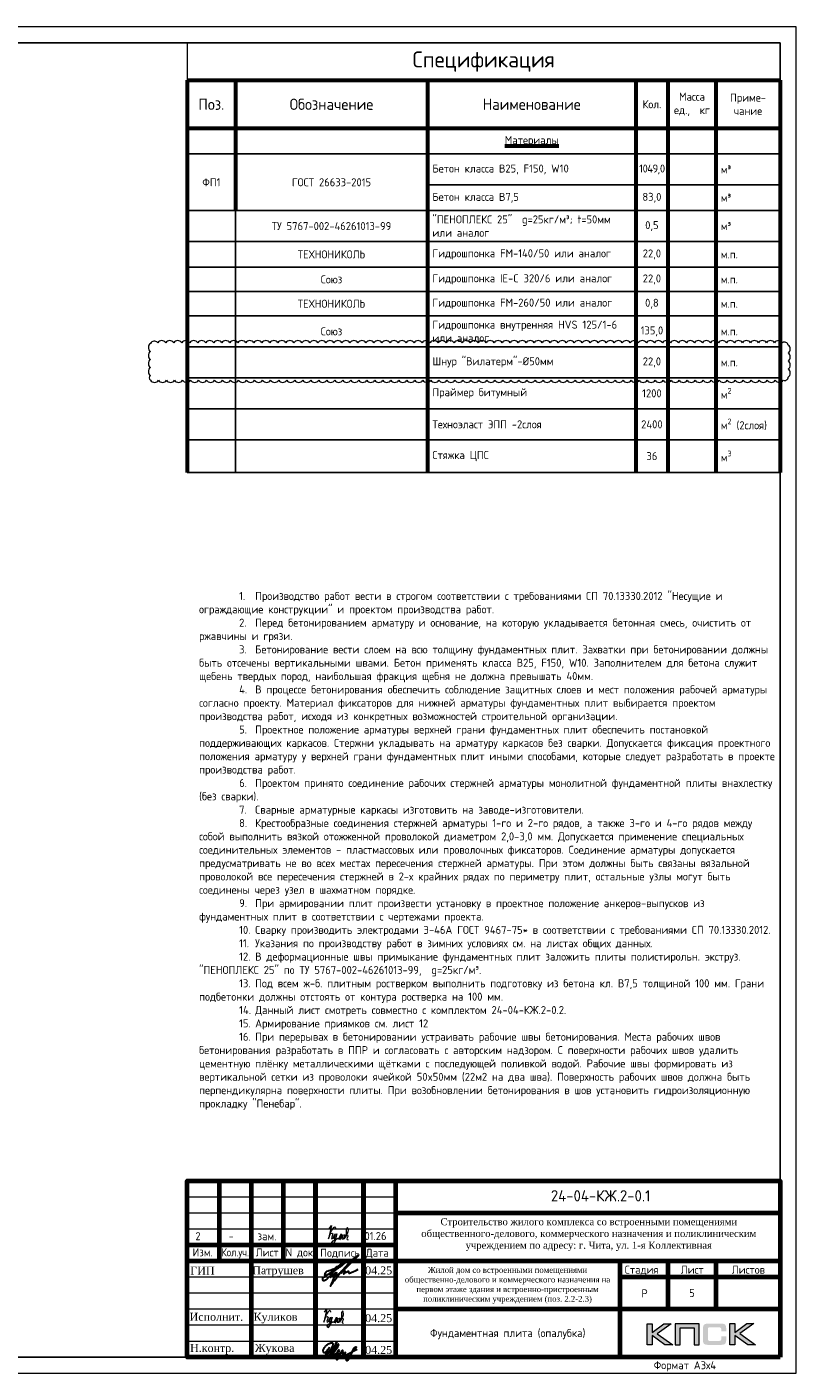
# Model space of a CAD drawing. Header units: millimetres. Extents: x -56135 to 1694203, y -446411 to -23139.
# Tile 81 of 256: x 556800 to 580806, y -190207 to -148207. Entities that reach past the tile are written whole.
import ezdxf
from ezdxf.enums import TextEntityAlignment as Align

# ---------------------------------------------------------------- set-up
doc = ezdxf.new("R2010")
doc.units = ezdxf.units.MM
for name, color, linetype in [('PDF _S_NET_PROFILE_AXIS', 7, 'Continuous'), ('PDF7_Text', 7, 'Continuous'), ('PDF8_Text', 7, 'Continuous'), ('Рамка печать', 7, 'Continuous'), ('ТОЛСТЫЕ_ОСНОВНЫЕ', 6, 'Continuous')]:
    doc.layers.add(name, color=color, linetype=linetype)
for name, color, linetype, lineweight in [('Выноски', 20, 'Continuous', 20), ('Каркасы ригель', 3, 'Continuous', 0), ('Основная 0.6', 142, 'Continuous', 60), ('РАЗМЕРЫ', 1, 'Continuous', 9), ('Рамка', 7, 'Continuous', 70), ('Текст', 7, 'Continuous', 25), ('ТОНКИЕ', 7, 'Continuous', 9)]:
    doc.layers.add(name, color=color, linetype=linetype, lineweight=lineweight)
doc.styles.add('GOST-2.304_Type-B', font='GOST_Common.ttf')
doc.styles.add('PDF Times New Roman', font='times.ttf')
doc.styles.add('style1', font='GOST_Common.ttf', dxfattribs={"height": 500})
doc.styles.add('ГОСТ', font='GOST_Common.ttf')

# ---------------------------------------------------------------- blocks, each defined once
blk = doc.blocks.new('*U782')
at = {"layer": 'ТОЛСТЫЕ_ОСНОВНЫЕ', "color": 6}
blk.add_lwpolyline([(20, 5), (1184, 5), (1184, 415), (20, 415)], close=True, dxfattribs=at)
at = {"layer": 'ТОНКИЕ'}
blk.add_lwpolyline([(0, 0), (1189, 0), (1189, 420), (0, 420)], close=True, dxfattribs=at)
at = {"layer": 'Текст', "style": 'style1'}
blk.add_text('Формат А3х4', height=2.5, dxfattribs=at).set_placement((1144.57, 1.2))
blk = doc.blocks.new('11')
at = {"layer": 'Выноски'}
for p, q in [((47962, 66737), (47989, 66781)), ((47989, 66781), (48016, 66806)), ((48016, 66806), (48038, 66823)), ((48038, 66823), (48060, 66786)), ((48060, 66786), (48058, 66769)), ((47885, 66608), (47944, 66700)), ((47944, 66700), (47962, 66737))]:
    blk.add_line(p, q, dxfattribs=at)
blk.add_lwpolyline([(47863, 66761), (47937, 66865), (47843, 66458), (47885, 66564), (47905, 66616), (47954, 66628), (47979, 66606), (47957, 66539), (47937, 66487), (47947, 66458), (47991, 66470), (48051, 66611), (48041, 66569), (48023, 66505), (48023, 66448), (48065, 66448), (48090, 66529), (48110, 66608), (48043, 66369), (47972, 66275), (47954, 66344), (47991, 66389), (48078, 66431), (48142, 66470), (48154, 66441), (48204, 66512), (48246, 66606), (48209, 66455), (48204, 66418), (48295, 66574), (48265, 66463), (48265, 66455), (48312, 66453), (48342, 66529), (48347, 66584), (48337, 66465), (48349, 66453), (48401, 66569), (48443, 66616), (48461, 66678), (48466, 66727), (48436, 66811), (48399, 66754), (48399, 66618), (48389, 66549), (48374, 66507), (48416, 66564), (48441, 66576), (48451, 66524), (48433, 66482), (48419, 66453), (48424, 66428), (48458, 66421)], dxfattribs=at)
blk = doc.blocks.new('яяя')
at = {"lineweight": 30}
for points in [[(345424, 110432), (345425, 110410), (345424, 110397), (345417, 110379), (345406, 110350), (345390, 110319), (345357, 110275), (345310, 110221), (345265, 110176), (345198, 110110), (345161, 110077), (345133, 110066), (345116, 110066), (345102, 110075), (345090, 110091), (345082, 110115), (345074, 110146), (345066, 110182), (345064, 110206), (345067, 110234), (345077, 110278), (345095, 110320), (345114, 110361), (345134, 110395), (345159, 110428), (345195, 110469), (345228, 110506), (345284, 110560), (345331, 110595), (345379, 110625), (345435, 110648), (345486, 110670), (345532, 110686), (345573, 110696), (345605, 110698), (345621, 110695), (345635, 110687), (345648, 110671), (345656, 110649), (345659, 110625), (345659, 110583), (345656, 110553), (345647, 110523), (345635, 110489), (345387, 110033), (345349, 109985), (345311, 109948), (345247, 109889), (345209, 109858), (345192, 109844), (345180, 109837), (345157, 109833), (345150, 109835), (345140, 109842), (345135, 109856), (345138, 109881), (345148, 109892), (345183, 109930), (345267, 110024), (345343, 110105), (345455, 110213), (345617, 110343), (345775, 110456), (345811, 110526), (345838, 110607), (345890, 110740), (345902, 110771), (345698, 110295), (345672, 110226), (345626, 110132), (345572, 110032), (345518, 109953), (345481, 109918), (345497, 110001), (345567, 110147), (345655, 110301), (345760, 110442)], [(345481, 109918), (345476, 109896), (345475, 109874), (345485, 109861), (345506, 109866), (345539, 109891), (345632, 109983), (345968, 110450), (346022, 110527), (346029, 110560), (346027, 110579), (346026, 110590), (346010, 110605), (345993, 110609), (345975, 110601), (345962, 110584), (345954, 110562), (345857, 110421), (345783, 110292), (345741, 110183), (345701, 110079), (345665, 109985), (345660, 109952), (345666, 109929), (345669, 109915), (345682, 109910), (345702, 109914), (345735, 109941), (345846, 110007), (346065, 110160), (346075, 110193), (346070, 110217), (346066, 110236), (346052, 110241), (346030, 110241), (346007, 110228), (345978, 110203), (345960, 110164), (345892, 110010), (345895, 109986), (345904, 109966), (345925, 109964), (345969, 109968), (346045, 110000), (346218, 110114), (346261, 110154), (346280, 110184), (346282, 110210), (346278, 110225), (346263, 110229), (346241, 110222), (346220, 110198), (346162, 110049), (345989, 109904), (345932, 109849), (345906, 109805), (345891, 109739), (345890, 109690), (345899, 109652), (345924, 109647), (345956, 109655), (345980, 109674), (346058, 109838), (346158, 110046), (346261, 110098), (346314, 110120), (346292, 110079), (346269, 110036), (346261, 110008), (346267, 109998), (346293, 109998), (346363, 110039), (346445, 110095), (346421, 110068), (346414, 110040), (346407, 110011), (346416, 109990), (346466, 109972), (346509, 109977), (346574, 109984), (347172, 110293)], [(346586, 109971), (346543, 109917), (346509, 109873), (346489, 109825), (346475, 109767), (346472, 109710), (346478, 109675), (346485, 109641), (346501, 109621), (346517, 109602), (346542, 109589), (346568, 109592), (346605, 109620), (346680, 109731), (346736, 109842), (346865, 110115), (346962, 110290), (346969, 110318), (346979, 110360), (347013, 110403), (347056, 110434), (347091, 110450), (347109, 110450), (347121, 110434), (347115, 110405), (347072, 110355), (347012, 110307), (346924, 110222)]]:
    blk.add_lwpolyline(points, dxfattribs=at)
blk = doc.blocks.new('A$Cd09756da')
at = {"layer": 'Рамка печать', "lineweight": 20}
h = blk.add_hatch(color=0, dxfattribs=at)
h.paths.add_polyline_path([(-3400, 1040), (-3624, 1040), (-3991, 764), (-3991, 1040), (-4146, 1040), (-4146, 378), (-3991, 378), (-3991, 669), (-3594, 378), (-3346, 378), (-3840, 728)])
h.paths.add_polyline_path([(-3122, 915), (-2683, 915), (-2683, 378), (-2529, 378), (-2529, 1040), (-2693, 1040), (-3276, 1040), (-3276, 883), (-3276, 378), (-3122, 378)])
h.paths.add_polyline_path([(-1408, 1043), (-1563, 1043), (-1563, 380), (-1408, 380), (-1408, 672), (-1011, 380), (-763, 380), (-1257, 731), (-817, 1043), (-1041, 1043), (-1408, 767)])
blk.add_hatch(color=204, dxfattribs=at).paths.add_polyline_path([(-1693, 970), (-1695, 977), (-1697, 983), (-1701, 989), (-1704, 996), (-1708, 1000), (-1712, 1005), (-1716, 1010), (-1720, 1014), (-1725, 1017), (-1731, 1021), (-1737, 1025), (-1744, 1028), (-1750, 1030), (-1758, 1033), (-1765, 1035), (-1783, 1038), (-1802, 1041), (-1823, 1043), (-1846, 1043), (-2242, 1043), (-2265, 1043), (-2285, 1041), (-2305, 1038), (-2322, 1035), (-2330, 1032), (-2338, 1030), (-2344, 1028), (-2351, 1024), (-2357, 1021), (-2363, 1017), (-2368, 1014), (-2372, 1010), (-2376, 1005), (-2380, 1000), (-2384, 996), (-2387, 989), (-2390, 983), (-2393, 976), (-2396, 970), (-2398, 962), (-2401, 946), (-2404, 928), (-2406, 908), (-2406, 887), (-2406, 538), (-2406, 516), (-2404, 496), (-2401, 478), (-2398, 461), (-2396, 454), (-2393, 447), (-2390, 440), (-2387, 434), (-2384, 429), (-2380, 423), (-2376, 419), (-2372, 414), (-2368, 410), (-2362, 406), (-2357, 403), (-2351, 399), (-2344, 396), (-2337, 394), (-2330, 391), (-2322, 389), (-2305, 385), (-2285, 383), (-2264, 381), (-2242, 380), (-1846, 380), (-1823, 381), (-1802, 382), (-1783, 385), (-1766, 389), (-1758, 391), (-1750, 393), (-1744, 396), (-1737, 399), (-1731, 402), (-1725, 406), (-1720, 410), (-1716, 414), (-1712, 418), (-1708, 423), (-1704, 428), (-1701, 434), (-1697, 440), (-1695, 446), (-1693, 454), (-1690, 461), (-1686, 478), (-1684, 496), (-1682, 516), (-1682, 538), (-1682, 647), (-1836, 647), (-1836, 558), (-1836, 552), (-1837, 546), (-1838, 540), (-1840, 535), (-1842, 530), (-1844, 526), (-1846, 522), (-1850, 519), (-1853, 515), (-1857, 513), (-1862, 511), (-1867, 508), (-1872, 507), (-1878, 506), (-1884, 506), (-1890, 505), (-2209, 505), (-2214, 506), (-2219, 506), (-2223, 508), (-2227, 511), (-2231, 513), (-2235, 516), (-2238, 519), (-2241, 523), (-2244, 528), (-2246, 532), (-2248, 536), (-2249, 541), (-2251, 551), (-2252, 560), (-2252, 878), (-2252, 884), (-2251, 889), (-2250, 894), (-2248, 899), (-2247, 903), (-2245, 906), (-2242, 910), (-2240, 913), (-2236, 916), (-2233, 919), (-2229, 921), (-2225, 922), (-2220, 923), (-2215, 924), (-2210, 925), (-2204, 925), (-1890, 925), (-1884, 925), (-1878, 924), (-1872, 923), (-1868, 921), (-1863, 919), (-1858, 917), (-1854, 914), (-1851, 911), (-1847, 907), (-1844, 903), (-1842, 899), (-1840, 894), (-1838, 889), (-1837, 884), (-1836, 878), (-1836, 872), (-1836, 799), (-1682, 799), (-1682, 887), (-1682, 908), (-1684, 928), (-1686, 946), (-1690, 962)])
at = {"layer": 'PDF _S_NET_PROFILE_AXIS', "lineweight": 30, "elevation": 0}
blk.add_lwpolyline([(-13735, 2814), (-13718, 2835), (-13697, 2852), (-13684, 2869), (-13650, 2903), (-13642, 2907), (-13638, 2916), (-13629, 2920), (-13621, 2928), (-13600, 2945), (-13583, 2958), (-13570, 2962), (-13562, 2962), (-13562, 2958), (-13566, 2949), (-13578, 2937), (-13667, 2860), (-13684, 2852), (-13701, 2835), (-13752, 2805), (-13773, 2793), (-13799, 2776), (-13803, 2772), (-13807, 2772), (-13799, 2776), (-13786, 2784), (-13782, 2784), (-13777, 2789), (-13782, 2784), (-13786, 2780), (-13794, 2776), (-13811, 2763), (-13828, 2755), (-13845, 2738), (-13887, 2708), (-13926, 2674), (-13968, 2632), (-13981, 2619), (-13985, 2611), (-13993, 2606), (-14002, 2594), (-14019, 2573), (-14031, 2551), (-14040, 2535), (-14061, 2509), (-14086, 2488), (-14141, 2433), (-14175, 2408), (-14192, 2399), (-14205, 2391), (-14230, 2382), (-14256, 2382), (-14264, 2391), (-14268, 2403), (-14273, 2429), (-14273, 2454), (-14268, 2467), (-14260, 2479), (-14247, 2492), (-14222, 2505), (-14213, 2513), (-14197, 2522), (-14175, 2535), (-14163, 2539), (-14150, 2551), (-14133, 2560), (-14116, 2573), (-14074, 2598), (-14027, 2628), (-13985, 2653), (-13947, 2678), (-13930, 2691), (-13917, 2700), (-13904, 2704), (-13896, 2712), (-13896, 2708), (-13904, 2704), (-13909, 2700), (-13921, 2691), (-13938, 2678), (-13976, 2657), (-14061, 2602), (-14103, 2577), (-14137, 2560), (-14150, 2551), (-14163, 2547), (-14171, 2543), (-14180, 2543), (-14192, 2539), (-14201, 2543), (-14205, 2547), (-14205, 2564), (-14201, 2577), (-14201, 2590), (-14197, 2606), (-14184, 2632), (-14167, 2657), (-14158, 2666), (-14154, 2674), (-14141, 2678), (-14108, 2695), (-14095, 2695), (-14086, 2700), (-14074, 2704), (-14010, 2717), (-13985, 2729), (-13964, 2738), (-13926, 2755), (-13904, 2763), (-13883, 2776), (-13866, 2789), (-13854, 2801), (-13820, 2827), (-13794, 2839), (-13782, 2848), (-13765, 2860), (-13731, 2890), (-13714, 2903), (-13705, 2911), (-13701, 2911), (-13710, 2894), (-13735, 2869), (-13748, 2860), (-13782, 2835), (-13794, 2827), (-13807, 2814), (-13832, 2784), (-13845, 2772), (-13849, 2763), (-13866, 2742), (-13879, 2733), (-13892, 2717), (-13896, 2712), (-13896, 2708), (-13900, 2704), (-13909, 2700), (-13921, 2687), (-13943, 2662), (-13955, 2649), (-13968, 2632), (-13976, 2619), (-13985, 2611), (-13989, 2606), (-13985, 2611), (-13981, 2611), (-13985, 2606), (-13993, 2585), (-14002, 2581), (-14006, 2573), (-14010, 2568), (-14036, 2518), (-14036, 2505), (-14040, 2496), (-14036, 2492), (-14031, 2492), (-14019, 2505), (-14006, 2513), (-13951, 2568), (-13917, 2594), (-13904, 2606), (-13892, 2611), (-13887, 2619), (-13875, 2632), (-13871, 2640), (-13862, 2640), (-13862, 2636), (-13879, 2619), (-13896, 2598), (-13921, 2577), (-13934, 2568), (-13947, 2556), (-13951, 2556), (-13959, 2551), (-13964, 2543), (-13964, 2522), (-13959, 2518), (-13951, 2518), (-13938, 2526), (-13921, 2543), (-13913, 2556), (-13904, 2564), (-13879, 2594), (-13862, 2611), (-13854, 2623), (-13841, 2628), (-13837, 2632), (-13832, 2632), (-13845, 2619), (-13854, 2606), (-13866, 2598), (-13887, 2573), (-13904, 2551), (-13913, 2543), (-13917, 2535), (-13921, 2522), (-13921, 2509), (-13917, 2505), (-13904, 2501), (-13900, 2505), (-13892, 2522), (-13879, 2535), (-13858, 2551), (-13849, 2560), (-13837, 2560), (-13832, 2551), (-13832, 2526), (-13828, 2526), (-13820, 2530), (-13807, 2539), (-13782, 2564), (-13773, 2577), (-13769, 2581), (-13769, 2585), (-13773, 2585), (-13777, 2581), (-13786, 2577), (-13811, 2560), (-13841, 2539), (-13879, 2513), (-13887, 2509), (-13900, 2505), (-13909, 2496), (-13926, 2471), (-13934, 2450), (-13955, 2412), (-13972, 2369), (-13993, 2323), (-14010, 2272), (-14019, 2251), (-14031, 2225), (-14031, 2213), (-14027, 2213), (-14023, 2217), (-14019, 2225), (-14010, 2238), (-14006, 2247), (-13998, 2259), (-13972, 2293), (-13955, 2319), (-13934, 2352), (-13904, 2386), (-13875, 2429), (-13816, 2509), (-13782, 2551), (-13752, 2590), (-13727, 2623), (-13701, 2653), (-13684, 2678), (-13663, 2704), (-13629, 2746), (-13595, 2784), (-13553, 2827), (-13464, 2920), (-13418, 2962), (-13380, 3004), (-13341, 3043), (-13308, 3072), (-13278, 3098), (-13253, 3119), (-13231, 3136), (-13214, 3148), (-13202, 3157), (-13193, 3165), (-13185, 3165), (-13185, 3170), (-13176, 3174), (-13176, 3153), (-13185, 3140), (-13193, 3131), (-13197, 3123), (-13295, 3026), (-13320, 2996), (-13354, 2966), (-13540, 2780), (-13617, 2712), (-13672, 2657), (-13680, 2645), (-13689, 2636), (-13697, 2632), (-13701, 2628), (-13701, 2623), (-13697, 2623), (-13689, 2628), (-13676, 2640), (-13646, 2657), (-13633, 2670), (-13621, 2674), (-13612, 2683), (-13595, 2691), (-13583, 2691), (-13583, 2683), (-13591, 2666), (-13600, 2653), (-13617, 2632), (-13621, 2619), (-13625, 2611), (-13629, 2606), (-13629, 2602), (-13621, 2594), (-13617, 2598), (-13612, 2598), (-13604, 2602), (-13591, 2611), (-13540, 2649), (-13502, 2674), (-13477, 2683), (-13473, 2683), (-13468, 2678), (-13468, 2640), (-13464, 2628), (-13460, 2619), (-13451, 2615), (-13443, 2619), (-13435, 2619), (-13409, 2628), (-13367, 2645), (-13337, 2657), (-13308, 2674), (-13265, 2691), (-13223, 2712), (-13168, 2738)], dxfattribs=at)
at = {"layer": 'Рамка', "color": 7}
for p, q in [((-17500, 3000), (-17500, 5500)), ((-15500, 3000), (-15500, 5500)), ((-12000, 4500), (0, 4500)), ((-18500, 3500), (-12000, 3500)), ((-18500, 3000), (0, 3000)), ((-3500, 3000), (-3500, 1500)), ((-2000, 3000), (-2000, 1500)), ((-5000, 2500), (0, 2500)), ((-5000, 2500), (0, 2500)), ((-12000, 1500), (0, 1500))]:
    blk.add_line(p, q, dxfattribs=at)
at = {"layer": 'Рамка'}
for p, q in [((-16500, 0), (-16500, 5500)), ((-14500, 0), (-14500, 5500)), ((-14500, 5500), (-14500, 0)), ((-13000, 5500), (-13000, 0)), ((-13000, 0), (-13000, 5500)), ((-12000, 5500), (-12000, 0)), ((-5000, 3000), (-5000, 0))]:
    blk.add_line(p, q, dxfattribs=at)
at = {"layer": 'Рамка', "color": 7, "lineweight": 15}
for p, q in [((-18500, 5000), (-12000, 5000)), ((-18500, 4500), (-12000, 4500)), ((-18500, 4000), (-12000, 4000)), ((-18500, 2500), (-12000, 2500)), ((-18500, 2000), (-12000, 2000)), ((-18500, 1500), (-12000, 1500)), ((-18500, 1000), (-12000, 1000)), ((-18500, 500), (-12000, 500))]:
    blk.add_line(p, q, dxfattribs=at)
at = {"layer": 'Рамка'}
blk.add_lwpolyline([(0, 0), (-18500, 0), (-18500, 5500), (0, 5500)], close=True, dxfattribs=at)
at = {"layer": 'Рамка печать', "color": 0, "lineweight": 20}
for points in [[(-4146, 378), (-4146, 1040), (-3991, 1040), (-3991, 764), (-3624, 1040), (-3400, 1040), (-3840, 728), (-3346, 378), (-3594, 378), (-3991, 669), (-3991, 378), (-4146, 378)], [(-3122, 378), (-3122, 915), (-2683, 915), (-2683, 378), (-2529, 378), (-2529, 1040), (-2693, 1040), (-3276, 1040), (-3276, 883), (-3276, 378), (-3122, 378)], [(-1563, 380), (-1563, 1043), (-1408, 1043), (-1408, 767), (-1041, 1043), (-817, 1043), (-1257, 731), (-763, 380), (-1011, 380), (-1408, 672), (-1408, 380), (-1563, 380)]]:
    blk.add_lwpolyline(points, close=True, dxfattribs=at)
at = {"color": 2, "lineweight": 60, "xscale": 0.5, "yscale": 0.5, "zscale": 0.5}
blk.add_blockref('яяя', (-186789, -54904), dxfattribs=at)
at = {"layer": 'Выноски', "color": 0}
blk.add_blockref('11', (-62086, -65365), dxfattribs=at)
at = {"layer": 'PDF7_Text', "char_height": 248, "attachment_point": 7, "style": 'PDF Times New Roman'}
for s, insert in [('Патрушев', (-16471, 2500)), ('04.25', (-12950, 2573)), ('04.25', (-12950, 1085)), ('04.25', (-12950, 93)), ('Жукова', (-16392, 79))]:
    blk.add_mtext(s, dxfattribs=dict(at, insert=insert))
at = {"layer": 'PDF7_Text', "insert": (-11946, 1667), "char_height": 180, "width": 6881.02, "attachment_point": 7, "style": 'PDF Times New Roman'}
blk.add_mtext('\\pxqc;Жилой дом со встроенными помещениями общественно-делового и коммерческого назначения на первом этаже здания и встроенно-пристроенным поликлиническим учреждением (поз. 2.2-2.3)', dxfattribs=at)
at = {"layer": 'PDF7_Text', "insert": (-16432, 1050), "char_height": 247.95, "attachment_point": 7, "style": 'PDF Times New Roman'}
blk.add_mtext_dynamic_manual_height_columns('{\\C256;Куликов}', width=2000, gutter_width=1250, heights=[0], dxfattribs=at)
at = {"layer": 'PDF8_Text', "char_height": 248, "attachment_point": 7, "style": 'PDF Times New Roman'}
for s, insert in [('ГИП', (-18407, 2573)), ('Исполнит.', (-18427, 1127)), ('Н.контр.', (-18413, 79))]:
    blk.add_mtext(s, dxfattribs=dict(at, insert=insert))
at = {"layer": 'Текст', "color": 7, "style": 'ГОСТ'}
blk.add_text('24-04-КЖ.2-0.1', height=350, dxfattribs=at).set_placement((-5599, 5031), align=Align.MIDDLE_CENTER)
for s, p in [('Изм.', (-18336, 3141)), ('Лист', (-16365, 3139)), ('N док.', (-15435, 3141)), ('Подпись', (-14351, 3127)), ('Дата', (-12929, 3127)), ('Стадия', (-4850, 2600)), ('Лист', (-3100, 2600)), ('Листов', (-1508, 2600)), ('Р', (-4328, 1863))]:
    blk.add_text(s, height=250, dxfattribs=at).set_placement(p)
at = {"layer": 'Текст', "color": 7, "style": 'ГОСТ', "width": 0.9}
blk.add_text('Кол.уч.', height=250, dxfattribs=at).set_placement((-17435, 3143))
at = {"layer": 'Текст', "color": 7, "insert": (-11741, 4333), "char_height": 220, "attachment_point": 1, "style": 'ГОСТ'}
blk.add_mtext_dynamic_manual_height_columns('\\pxqc;{\\fTimes New Roman|b0|i0|c204|p18;\\C256;Строительство жилого комплекса со встроенными помещениями общественного-делового, коммерческого назначения и поликлиническим учреждением по адресу: г. Чита, ул. 1-я Коллективная}', width=11543.07, gutter_width=12.5, heights=[0], dxfattribs=at)
blk = doc.blocks.new('*T63')
at = {"layer": 'Каркасы ригель', "color": 0, "linetype": 'ByBlock', "lineweight": -2, "transparency": 16777216}
for p, q in [((0, 0), (1500, 0)), ((0, -1000), (1500, -1000))]:
    blk.add_line(p, q, dxfattribs=at)
at = {"layer": 'Каркасы ригель', "color": 0, "linetype": 'ByBlock', "lineweight": 50, "transparency": 16777216}
for p, q in [((0, 0), (0, -1000)), ((1500, 0), (1500, -1000))]:
    blk.add_line(p, q, dxfattribs=at)
at = {"layer": 'Каркасы ригель', "color": 0, "linetype": 'Continuous', "lineweight": 0, "transparency": 16777216, "insert": (750, -500), "char_height": 250, "width": 1000, "attachment_point": 5, "style": 'ГОСТ'}
blk.add_mtext('5', dxfattribs=at)
blk = doc.blocks.new('*T780')
at = {"layer": 'DEFPOINTS', "color": 8, "linetype": 'ByBlock', "lineweight": 0, "transparency": 16777216}
for p, q in [((0, 0), (18500, 0)), ((0, 0), (0, -1164)), ((18500, 0), (18500, -1164))]:
    blk.add_line(p, q, dxfattribs=at)
at = {"layer": 'Основная 0.6', "color": 0, "linetype": 'Continuous', "lineweight": 60, "transparency": 16777216}
for p, q in [((0, -1164), (15000, -1164)), ((0, -1164), (0, -13399)), ((1500, -1164), (1500, -5231)), ((7500, -1164), (7500, -13399)), ((14000, -1164), (14000, -13399)), ((15000, -1164), (15000, -13399)), ((16500, -1164), (16500, -13399)), ((18500, -1164), (18500, -13399)), ((0, -2664), (15000, -2664))]:
    blk.add_line(p, q, dxfattribs=at)
at = {"layer": 'Основная 0.6', "color": 0, "linetype": 'Continuous', "transparency": 16777216}
for p, q in [((15000, -1164), (18500, -1164)), ((15000, -2664), (18500, -2664))]:
    blk.add_line(p, q, dxfattribs=at)
at = {"layer": 'Основная 0.6', "color": 0, "linetype": 'Continuous', "lineweight": -2, "transparency": 16777216}
for p, q in [((0, -3464), (1500, -3464)), ((14000, -3464), (18500, -3464)), ((14000, -4431), (18500, -4431)), ((0, -5231), (1500, -5231)), ((14000, -5231), (18500, -5231)), ((0, -6197), (1500, -6197)), ((14000, -6197), (18500, -6197)), ((0, -6997), (1500, -6997)), ((14000, -6997), (18500, -6997)), ((0, -7756), (1500, -7756)), ((14000, -7756), (18500, -7756)), ((0, -8515), (1500, -8515)), ((14000, -8515), (18500, -8515)), ((0, -9482), (1500, -9482)), ((14000, -9482), (18500, -9482)), ((0, -10449), (1500, -10449)), ((14000, -10449), (18500, -10449)), ((0, -11416), (1500, -11416)), ((14000, -11416), (18500, -11416)), ((0, -12382), (1500, -12382)), ((14000, -12382), (18500, -12382)), ((0, -13399), (1500, -13399)), ((14000, -13399), (18500, -13399))]:
    blk.add_line(p, q, dxfattribs=at)
at = {"layer": 'Основная 0.6', "color": 0, "lineweight": -2, "transparency": 16777216}
for p, q in [((1500, -3464), (14000, -3464)), ((7500, -4431), (14000, -4431)), ((1500, -5231), (14000, -5231)), ((1500, -6197), (14000, -6197)), ((1500, -6997), (14000, -6997)), ((1500, -7756), (14000, -7756)), ((1500, -8515), (14000, -8515)), ((1500, -9482), (14000, -9482)), ((1500, -10449), (14000, -10449)), ((1500, -11416), (14000, -11416)), ((1500, -12382), (14000, -12382)), ((1500, -13399), (14000, -13399))]:
    blk.add_line(p, q, dxfattribs=at)
at = {"layer": 'Основная 0.6', "color": 0, "linetype": 'ByBlock', "lineweight": -2, "transparency": 16777216}
blk.add_line((1500, -5231), (1500, -13399), dxfattribs=at)
at = {"layer": 'Основная 0.6', "color": 0, "transparency": 16777216, "style": 'GOST-2.304_Type-B'}
for s, insert, char_height, width, attachment_point in [('Спецификация', (9250, -582), 500, 18200, 5), ('Обозначение', (4500, -1914), 350, 5700, 5), ('Масса\\Pед.,  кг', (15750, -1914), 250, 1200, 5), ('Приме-\\Pчание', (17500, -1914), 250, 1700, 5), ('Поз.', (750, -1914), 350, 1200, 5), ('Наименование', (10750, -1914), 350, 6200, 5), ('Кол.', (14500, -1914), 250, 700, 5), ('{\\LМатериалы}', (10750, -3064), 250, 6200, 5), ('м³', (16650, -3947), 250, 1700, 4), ('ФП1', (750, -4347), 250, 1200, 5), ('ГОСТ 26633-2015', (4500, -4347), 250, 5700, 5), ('Бетон класса В25, F150, W10', (7650, -3947), 250, 6200, 4), ('{\\T0.9;1049,0', (14500, -3947), 250, 700, 5), ('м³', (16650, -4831), 250, 1700, 4), ('Бетон класса В7,5', (7650, -4831), 250, 6200, 4), ('83,0', (14500, -4831), 250, 700, 5), ('{\\C256;"ПЕНОПЛЕКС 25"  g=25кг/м³; t=50мм или аналог}', (7650, -5714), 250, 6200, 4), ('{\\C256;ТУ 5767-002-46261013-99}', (4500, -5714), 250, 5700, 5), ('0,5', (14500, -5714), 250, 700, 5), ('м³', (16650, -5714), 250, 1700, 4), ('ТЕХНОНИКОЛЬ', (4500, -6597), 250, 5700, 5), ('{\\C256;Гидрошпонка FM-140/50 или аналог}', (7650, -6597), 250, 6200, 4), ('22,0', (14500, -6597), 250, 700, 5), ('м.п.', (16650, -6597), 250, 1700, 4), ('Союз', (4500, -7377), 250, 5700, 5), ('{\\C256;Гидрошпонка} IE-C 320/6 {\\C256;или аналог}', (7650, -7377), 250, 6200, 4), ('22,0', (14500, -7377), 250, 700, 5), ('м.п.', (16650, -7377), 250, 1700, 4), ('ТЕХНОНИКОЛЬ', (4500, -8136), 250, 5700, 5), ('0,8', (14500, -8136), 250, 700, 5), ('{\\C256;Гидрошпонка FM-260/50 или аналог}', (7650, -8136), 250, 6200, 4), ('м.п.', (16650, -8136), 250, 1700, 4), ('Гидрошпонка внутренняя HVS 125/1-6 {\\C256;или аналог}', (7650, -8998), 250, 6200, 4), ('Союз', (4500, -8998), 250, 5700, 5), ('135,0', (14500, -8998), 250, 700, 5), ('м.п.', (16650, -8998), 250, 1700, 4), ('Шнур "Вилатерм"-%%C50мм', (7650, -9965), 250, 6200, 4), ('22,0', (14500, -9965), 250, 700, 5), ('м.п.', (16650, -9965), 250, 1700, 4), ('Праймер битумный', (7650, -10932), 250, 6200, 4), ('1200', (14500, -10932), 250, 700, 5), ('\\A1;м{\\H0.7x;\\S2^ ;}', (16650, -10932), 250, 1700, 4), ('Техноэласт ЭПП -2слоя', (7650, -11899), 250, 6200, 4), ('2400', (14500, -11899), 250, 700, 5), ('\\A1;м{\\H0.7x;\\S2^ ;} (2слоя)', (16650, -11899), 250, 1700, 4), ('Стяжка ЦПС', (7650, -12891), 250, 6200, 4), ('\\A1;36', (14500, -12891), 250, 700, 5), ('\\A1;м{\\H0.7x;\\S3^ ;}', (16650, -12891), 250, 1700, 4)]:
    blk.add_mtext(s, dxfattribs=dict(at, insert=insert, char_height=char_height, width=width, attachment_point=attachment_point))

msp = doc.modelspace()

# ---------------------------------------------------------------- linework, layer by layer
at = {"layer": 'РАЗМЕРЫ', "color": 240, "true_color": 0xed1f24}
msp.add_lwpolyline([(560657.9, -159232.6, 0.5205671), (560907.9, -159232.6, 0.5205671), (561157.9, -159232.6, 0.5205671), (561407.9, -159232.6, 0.5205671), (561657.9, -159232.6, 0.5205671), (561907.9, -159232.6, 0.5205671), (562157.9, -159232.6, 0.5205671), (562407.9, -159232.6, 0.5205671), (562657.9, -159232.6, 0.5205671), (562907.9, -159232.6, 0.5205671), (563157.9, -159232.6, 0.5205671), (563407.9, -159232.6, 0.5205671), (563657.9, -159232.6, 0.5205671), (563907.9, -159232.6, 0.5205671), (564157.9, -159232.6, 0.5205671), (564407.9, -159232.6, 0.5205671), (564657.9, -159232.6, 0.5205671), (564907.9, -159232.6, 0.5205671), (565157.9, -159232.6, 0.5205671), (565407.9, -159232.6, 0.5205671), (565657.9, -159232.6, 0.5205671), (565907.9, -159232.6, 0.5205671), (566157.9, -159232.6, 0.5205671), (566407.9, -159232.6, 0.5205671), (566657.9, -159232.6, 0.5205671), (566907.9, -159232.6, 0.5205671), (567157.9, -159232.6, 0.5205671), (567407.9, -159232.6, 0.5205671), (567657.9, -159232.6, 0.5205671), (567907.9, -159232.6, 0.5205671), (568157.9, -159232.6, 0.5205671), (568407.9, -159232.6, 0.5205671), (568657.9, -159232.6, 0.5205671), (568907.9, -159232.6, 0.5205671), (569157.9, -159232.6, 0.5205671), (569407.9, -159232.6, 0.5205671), (569657.9, -159232.6, 0.5205671), (569907.9, -159232.6, 0.5205671), (570157.9, -159232.6, 0.5205671), (570407.9, -159232.6, 0.5205671), (570657.9, -159232.6, 0.5205671), (570907.9, -159232.6, 0.5205671), (571157.9, -159232.6, 0.5205671), (571407.9, -159232.6, 0.5205671), (571657.9, -159232.6, 0.5205671), (571907.9, -159232.6, 0.5205671), (572157.9, -159232.6, 0.5205671), (572407.9, -159232.6, 0.5205671), (572657.9, -159232.6, 0.5205671), (572907.9, -159232.6, 0.5205671), (573157.9, -159232.6, 0.5205671), (573407.9, -159232.6, 0.5205671), (573657.9, -159232.6, 0.5205671), (573907.9, -159232.6, 0.5205671), (574157.9, -159232.6, 0.5205671), (574407.9, -159232.6, 0.5205671), (574657.9, -159232.6, 0.5205671), (574907.9, -159232.6, 0.5205671), (575157.9, -159232.6, 0.5205671), (575407.9, -159232.6, 0.5205671), (575657.9, -159232.6, 0.5205671), (575907.9, -159232.6, 0.5205671), (576157.9, -159232.6, 0.5205671), (576407.9, -159232.6, 0.5205671), (576657.9, -159232.6, 0.5205671), (576907.9, -159232.6, 0.5205671), (577157.9, -159232.6, 0.5205671), (577407.9, -159232.6, 0.5205671), (577657.9, -159232.6, 0.5205671), (577907.9, -159232.6, 0.5205671), (578157.9, -159232.6, 0.5205671), (578407.9, -159232.6, 0.5205671), (578657.9, -159232.6, 0.5205671), (578907.9, -159232.6, 0.5205671), (579157.9, -159232.6, 0.5205671), (579407.9, -159232.6, 0.5205671), (579657.9, -159232.6, 0.5205671), (579907.9, -159232.6, 0.5205671), (580157.9, -159232.6, 0.5205671), (580407.9, -159232.6, 0.5205671), (580558.2, -159132.9, 0.5205671), (580558.2, -158882.9, 0.5205671), (580558.2, -158632.9, 0.5205671), (580558.2, -158382.9, 0.5205671), (580558.2, -158132.9, 0.5205671), (580382.5, -158058.6, 0.5205671), (580132.5, -158058.6, 0.5205671), (579882.5, -158058.6, 0.5205671), (579632.5, -158058.6, 0.5205671), (579382.5, -158058.6, 0.5205671), (579132.5, -158058.6, 0.5205671), (578882.5, -158058.6, 0.5205671), (578632.5, -158058.6, 0.5205671), (578382.5, -158058.6, 0.5205671), (578132.5, -158058.6, 0.5205671), (577882.5, -158058.6, 0.5205671), (577632.5, -158058.6, 0.5205671), (577382.5, -158058.6, 0.5205671), (577132.5, -158058.6, 0.5205671), (576882.5, -158058.6, 0.5205671), (576632.5, -158058.6, 0.5205671), (576382.5, -158058.6, 0.5205671), (576132.5, -158058.6, 0.5205671), (575882.5, -158058.6, 0.5205671), (575632.5, -158058.6, 0.5205671), (575382.5, -158058.6, 0.5205671), (575132.5, -158058.6, 0.5205671), (574882.5, -158058.6, 0.5205671), (574632.5, -158058.6, 0.5205671), (574382.5, -158058.6, 0.5205671), (574132.5, -158058.6, 0.5205671), (573882.5, -158058.6, 0.5205671), (573632.5, -158058.6, 0.5205671), (573382.5, -158058.6, 0.5205671), (573132.5, -158058.6, 0.5205671), (572882.5, -158058.6, 0.5205671), (572632.5, -158058.6, 0.5205671), (572382.5, -158058.6, 0.5205671), (572132.5, -158058.6, 0.5205671), (571882.5, -158058.6, 0.5205671), (571632.5, -158058.6, 0.5205671), (571382.5, -158058.6, 0.5205671), (571132.5, -158058.6, 0.5205671), (570882.5, -158058.6, 0.5205671), (570632.5, -158058.6, 0.5205671), (570382.5, -158058.6, 0.5205671), (570132.5, -158058.6, 0.5205671), (569882.5, -158058.6, 0.5205671), (569632.5, -158058.6, 0.5205671), (569382.5, -158058.6, 0.5205671), (569132.5, -158058.6, 0.5205671), (568882.5, -158058.6, 0.5205671), (568632.5, -158058.6, 0.5205671), (568382.5, -158058.6, 0.5205671), (568132.5, -158058.6, 0.5205671), (567882.5, -158058.6, 0.5205671), (567632.5, -158058.6, 0.5205671), (567382.5, -158058.6, 0.5205671), (567132.5, -158058.6, 0.5205671), (566882.5, -158058.6, 0.5205671), (566632.5, -158058.6, 0.5205671), (566382.5, -158058.6, 0.5205671), (566132.5, -158058.6, 0.5205671), (565882.5, -158058.6, 0.5205671), (565632.5, -158058.6, 0.5205671), (565382.5, -158058.6, 0.5205671), (565132.5, -158058.6, 0.5205671), (564882.5, -158058.6, 0.5205671), (564632.5, -158058.6, 0.5205671), (564382.5, -158058.6, 0.5205671), (564132.5, -158058.6, 0.5205671), (563882.5, -158058.6, 0.5205671), (563632.5, -158058.6, 0.5205671), (563382.5, -158058.6, 0.5205671), (563132.5, -158058.6, 0.5205671), (562882.5, -158058.6, 0.5205671), (562632.5, -158058.6, 0.5205671), (562382.5, -158058.6, 0.5205671), (562132.5, -158058.6, 0.5205671), (561882.5, -158058.6, 0.5205671), (561632.5, -158058.6, 0.5205671), (561382.5, -158058.6, 0.5205671), (561132.5, -158058.6, 0.5205671), (560882.5, -158058.6, 0.5205671), (560657.9, -158084, 0.5205671), (560657.9, -158334, 0.5205671), (560657.9, -158584, 0.5205671), (560657.9, -158834, 0.5205671), (560657.9, -159084, 0.5205671)], format="xyb", close=True, dxfattribs=at)

# ---------------------------------------------------------------- block references
at = {"xscale": 100, "yscale": 100, "zscale": 100}
msp.add_blockref('*U782', (461906.2, -190207.2), dxfattribs=at)
for name, p in [('*T780', (561806.2, -148707.2)), ('*T63', (576806.2, -187207.2))]:
    msp.add_blockref(name, p)
at = {"lineweight": 50, "ltscale": 100}
msp.add_blockref('A$Cd09756da', (580306.2, -189707.2), dxfattribs=at)
at = {"layer": 'Выноски', "color": 0}
msp.add_blockref('11', (518366.8, -252472.4), dxfattribs=at)

# ---------------------------------------------------------------- texts
at = {"ltscale": 100, "insert": (562174.5, -165836.1), "char_height": 250, "attachment_point": 1, "style": 'ГОСТ'}
msp.add_mtext_dynamic_manual_height_columns('\\pxi5,sm1,t7;1.^IПроизводство работ вести в строгом соответствии с требованиями СП 70.13330.2012 "Несущие и ограждающие конструкции" и проектом производства работ.\\P2.^IПеред бетонированием арматуру и основание, на которую укладывается бетонная смесь, очистить от ржавчины и грязи. \\P3.^IБетонирование вести слоем на всю толщину фундаментных плит. Захватки при бетонировании должны быть отсечены вертикальными швами. Бетон применять класса В25, F150, W10. Заполнителем для бетона служит щебень твердых пород, наибольшая фракция щебня не должна превышать 40мм.\\P4.^IВ процессе бетонирования обеспечить соблюдение защитных слоев и мест положения рабочей арматуры согласно проекту. Материал фиксаторов для нижней арматуры фундаментных плит выбирается проектом производства работ, исходя из конкретных возможностей строительной организации.\\P5.^IПроектное положение арматуры верхней грани фундаментных плит обеспечить постановкой поддерживающих каркасов. Стержни укладывать на арматуру каркасов без сварки. Допускается фиксация проектного положения арматуру у верхней грани фундаментных плит иными способами, которые следует разработать в проекте производства работ.\\P6.^IПроектом принято соединение рабочих стержней арматуры монолитной фундаментной плиты внахлестку (без сварки). \\P7.^IСварные арматурные каркасы изготовить на заводе-изготовители. \\P8.^IКрестообразные соединения стержней арматуры 1-го и 2-го рядов, а также 3-го и 4-го рядов между собой выполнить вязкой отожженной проволокой диаметром 2,0-3,0 мм. Допускается применение специальных соединительных элементов - пластмассовых или проволочных фиксаторов. Соединение арматуры допускается предусматривать не во всех местах пересечения стержней арматуры. При этом должны быть связаны вязальной проволокой все пересечения стержней в 2-х крайних рядах по периметру плит, остальные узлы могут быть соединены через узел в шахматном порядке.\\P9.^IПри армировании плит произвести установку в проектное положение анкеров-выпусков из фундаментных плит в соответствии с чертежами проекта. \\P10.^IСварку производить электродами Э-46А ГОСТ 9467-75* в соответствии с требованиями СП 70.13330.2012.\\P11.^IУказания по производству работ в зимних условиях см. на листах общих данных.\\P12.^IВ деформационные швы примыкание фундаментных плит заложить плиты полистирольн. экструз. "ПЕНОПЛЕКС 25" по ТУ 5767-002-46261013-99,  g=25кг/м³.\\P13.^IПод всем ж-б. плитным ростверком выполнить подготовку из бетона кл. В7,5 толщиной 100 мм. Грани подбетонки должны отстоять от контура ростверка на 100 мм. \\P14.^IДанный лист смотреть совместно с комплектом {\\C0;24-04-КЖ.2-}0.2.\\P15.^IАрмирование приямков см. лист 12\\P\\pt7,9;16.^IПри перерывах в бетонировании устраивать рабочие швы бетонирования. Места рабочих швов бетонирования разработать в ППР и согласовать с авторским надзором. С поверхности рабочих швов удалить цементную плёнку металлическими щётками с последующей поливкой водой. Рабочие швы формировать из вертикальной сетки из проволоки ячейкой 50x50мм (22м2 на два шва). Поверхность рабочих швов должна быть перпендикулярна поверхности плиты. При возобновлении бетонирования в шов установить гидроизоляционную прокладку "Пенебар". ', width=18013.538, gutter_width=12.5, heights=[0], dxfattribs=at)
at = {"layer": 'Текст', "color": 7, "style": 'ГОСТ'}
for s, p in [('2', (562059, -186061)), ('зам.', (563997.9, -186063.7)), ('01.26', (567336, -186056))]:
    msp.add_text(s, height=250, dxfattribs=at).set_placement(p)
at = {"layer": 'Текст', "color": 7, "style": 'ГОСТ', "width": 0.9}
msp.add_text('-', height=250, dxfattribs=at).set_placement((563100.3, -186059.5))
at = {"layer": 'Текст', "color": 7, "insert": (568306.2, -188207.2), "char_height": 250, "attachment_point": 1, "style": 'ГОСТ'}
msp.add_mtext_dynamic_manual_height_columns('\\pxsm1.5,qc;\\PФундаментная плита (опалубка)', width=7000, gutter_width=12.5, heights=[1500], dxfattribs=at)

doc.saveas('drawing.dxf')
